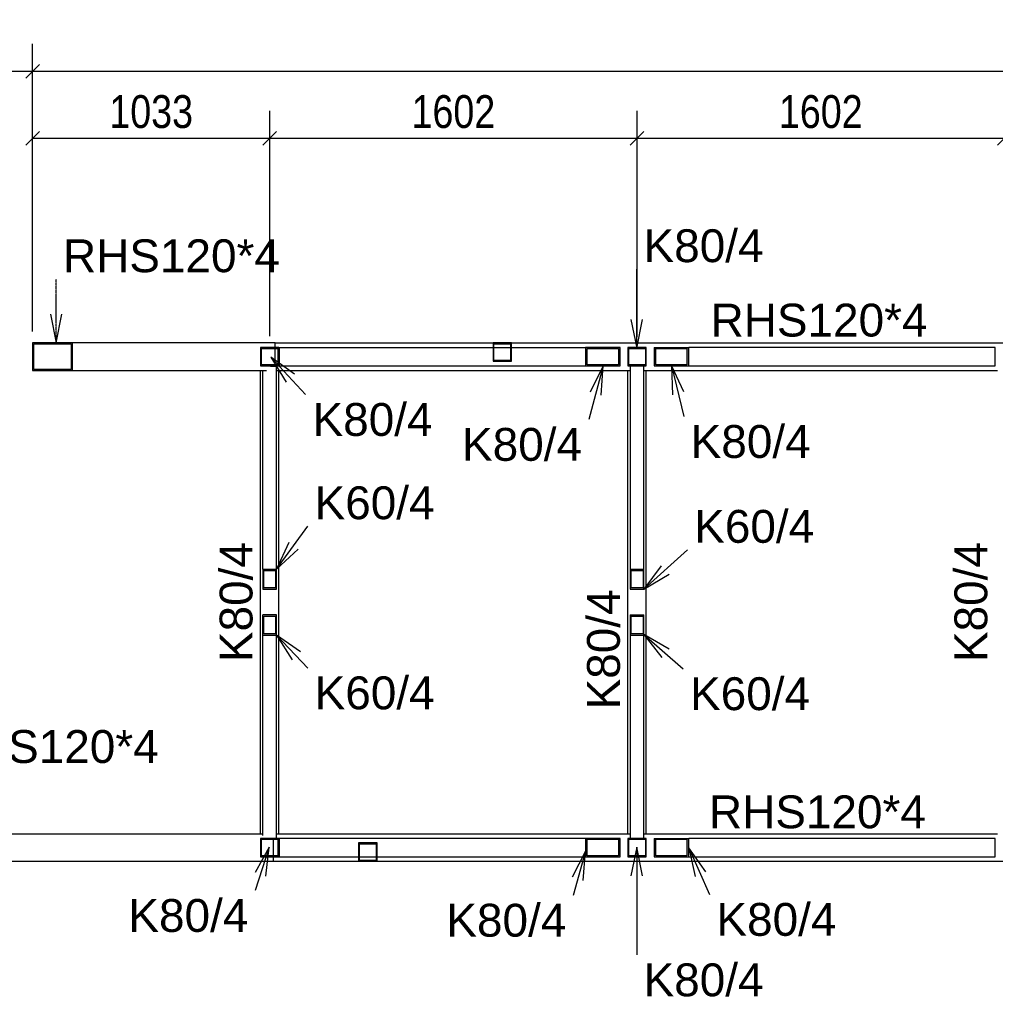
# Model space of a CAD drawing. Header units: millimetres. Extents: x -32861 to 254386, y 0 to 15445.
# Tile 53 of 67: x 191490 to 195743, y 1082 to 5375. Entities that reach past the tile are written whole.
import ezdxf

# ---------------------------------------------------------------- set-up
doc = ezdxf.new("R2010")
doc.units = ezdxf.units.MM
doc.linetypes.add('DXK_LINE_DOT4', pattern=[0.9408, 0.4704, -0.4704])
doc.styles.add('Arial', font='ARIAL.TTF', dxfattribs={"height": 0.2})
doc.styles.add('Arial Narrow', font='ARIALN.TTF', dxfattribs={"height": 0.2})

# ---------------------------------------------------------------- blocks, each defined once
blk = doc.blocks.new('Part-32003 - 31073')
h = blk.add_hatch(color=6)
h.paths.add_polyline_path([(194107.8, 1805.3), (193956.8, 1805.3), (193956.8, 1725.3), (194107.8, 1725.3)])
h.paths.add_polyline_path([(193964.4, 1729.3), (193964.4, 1801.3), (194100.3, 1801.3), (194100.3, 1729.3)])
at = {"color": 7}
for p, q in [((193956.8, 1805.3), (192621.2, 1805.3)), ((192621.2, 1805.3), (192621.2, 1725.3)), ((194107.8, 1805.3), (193956.8, 1805.3)), ((193956.8, 1805.3), (193956.8, 1725.3)), ((194107.8, 1725.3), (194107.8, 1805.3)), ((193964.4, 1729.3), (193964.4, 1801.3)), ((193964.4, 1801.3), (194100.3, 1801.3)), ((194100.3, 1801.3), (194100.3, 1729.3)), ((192621.2, 1725.3), (192968, 1725.3)), ((192972, 1725.3), (193044, 1725.3)), ((193048, 1725.3), (193956.8, 1725.3)), ((193956.8, 1725.3), (194107.8, 1725.3)), ((194100.3, 1729.3), (193964.4, 1729.3))]:
    blk.add_line(p, q, dxfattribs=at)
blk = doc.blocks.new('Part-31934 - 31073')
h = blk.add_hatch(color=6)
h.paths.add_polyline_path([(192610.2, 2779.4), (192550.2, 2779.4), (192550.2, 2691.5), (192610.2, 2691.5)])
h.paths.add_polyline_path([(192554.2, 2697.4), (192554.2, 2773.5), (192606.2, 2773.5), (192606.2, 2697.4)])
at = {"color": 7}
for p, q in [((192550.2, 2691.5), (192550.2, 2779.4)), ((192610.2, 2779.4), (192550.2, 2779.4)), ((192554.2, 2697.4), (192554.2, 2773.5)), ((192554.2, 2773.5), (192606.2, 2773.5)), ((192606.2, 2773.5), (192606.2, 2697.4)), ((192610.2, 2691.5), (192610.2, 2779.4)), ((192550.2, 1817), (192550.2, 2691.5)), ((192550.2, 2691.5), (192610.2, 2691.5)), ((192606.2, 2697.4), (192554.2, 2697.4)), ((192610.2, 1806.3), (192610.2, 2691.5)), ((192566.3, 1806.3), (192610.2, 1806.3))]:
    blk.add_line(p, q, dxfattribs=at)
blk = doc.blocks.new('Part-31538 - 31073')
h = blk.add_hatch(color=6)
h.paths.add_polyline_path([(194406.7, 3945.3), (194255.7, 3945.3), (194255.7, 3865.3), (194406.7, 3865.3)])
h.paths.add_polyline_path([(194263.2, 3869.3), (194263.2, 3941.3), (194399.2, 3941.3), (194399.2, 3869.3)])
at = {"color": 7}
for p, q in [((194255.7, 3945.3), (194406.7, 3945.3)), ((194255.7, 3945.3), (194255.7, 3865.3)), ((194263.2, 3869.3), (194263.2, 3941.3)), ((194263.2, 3941.3), (194399.2, 3941.3)), ((194399.2, 3941.3), (194399.2, 3869.3)), ((195742.3, 3945.3), (194406.7, 3945.3)), ((194406.7, 3865.3), (194406.7, 3945.3)), ((195742.3, 3865.3), (195742.3, 3945.3)), ((194255.7, 3865.3), (194406.7, 3865.3)), ((194399.2, 3869.3), (194263.2, 3869.3)), ((194406.7, 3865.3), (195742.3, 3865.3))]:
    blk.add_line(p, q, dxfattribs=at)
blk = doc.blocks.new('Part-31543 - 31073')
h = blk.add_hatch(color=6)
h.paths.add_polyline_path([(194107.8, 3945.3), (193956.8, 3945.3), (193956.8, 3865.3), (194107.8, 3865.3)])
h.paths.add_polyline_path([(193964.4, 3869.3), (193964.4, 3941.3), (194100.3, 3941.3), (194100.3, 3869.3)])
at = {"color": 7}
for p, q in [((192621.2, 3945.3), (193554, 3945.3)), ((192621.2, 3945.3), (192621.2, 3865.3)), ((193558, 3945.3), (193630, 3945.3)), ((193634, 3945.3), (193956.8, 3945.3)), ((194107.8, 3945.3), (193956.8, 3945.3)), ((193956.8, 3945.3), (193956.8, 3865.3)), ((193964.4, 3869.3), (193964.4, 3941.3)), ((193964.4, 3941.3), (194100.3, 3941.3)), ((194100.3, 3941.3), (194100.3, 3869.3)), ((194107.8, 3865.3), (194107.8, 3945.3)), ((192621.2, 3865.3), (193956.8, 3865.3)), ((193956.8, 3865.3), (194107.8, 3865.3)), ((194100.3, 3869.3), (193964.4, 3869.3))]:
    blk.add_line(p, q, dxfattribs=at)
blk = doc.blocks.new('Part-31662 - 31073')
at = {"color": 7}
for p, q in [((192604.4, 3945.3), (192604.4, 3965.3)), ((192604.4, 3965.3), (193554, 3965.3)), ((193634, 3965.3), (196986.5, 3965.3)), ((197117.2, 3965.3), (197284.2, 3965.3)), ((192604.4, 3869.3), (192604.4, 3941.3)), ((192604.4, 3864.3), (192604.4, 3865.3)), ((192610.2, 3845.3), (194151.8, 3845.3)), ((194211.8, 3845.3), (195753.3, 3845.3)), ((195813.3, 3845.3), (196986.5, 3845.3)), ((197117.2, 3845.3), (197284.2, 3845.3))]:
    blk.add_line(p, q, dxfattribs=at)
blk = doc.blocks.new('Part-52511 - 31073')
h = blk.add_hatch(color=6)
h.paths.add_polyline_path([(193634, 3965.3), (193554, 3965.3), (193554, 3885.3), (193634, 3885.3)])
h.paths.add_polyline_path([(193558, 3889.3), (193558, 3961.3), (193630, 3961.3), (193630, 3889.3)])
at = {"color": 7}
for p, q in [((193634, 3965.3), (193554, 3965.3)), ((193554, 3965.3), (193554, 3885.3)), ((193558, 3889.3), (193558, 3961.3)), ((193558, 3961.3), (193630, 3961.3)), ((193630, 3961.3), (193630, 3889.3)), ((193634, 3885.3), (193634, 3965.3)), ((193554, 3885.3), (193634, 3885.3)), ((193630, 3889.3), (193558, 3889.3))]:
    blk.add_line(p, q, dxfattribs=at)
blk = doc.blocks.new('Part-31738 - 31073')
at = {"color": 7}
for p, q in [((192597.4, 1805.3), (192597.4, 1806.3)), ((192610.2, 1825.3), (194151.8, 1825.3)), ((194211.8, 1825.3), (195753.3, 1825.3)), ((195813.3, 1825.3), (196986.5, 1825.3)), ((197117.2, 1825.3), (197284.2, 1825.3)), ((192597.4, 1729.3), (192597.4, 1801.3)), ((192597.4, 1705.3), (192597.4, 1725.3)), ((192597.4, 1705.3), (192968, 1705.3)), ((193048, 1705.3), (196986.5, 1705.3)), ((197117.2, 1705.3), (197284.2, 1705.3))]:
    blk.add_line(p, q, dxfattribs=at)
blk = doc.blocks.new('Part-31918 - 31073')
h = blk.add_hatch(color=6)
h.paths.add_polyline_path([(194211.8, 2779.4), (194151.8, 2779.4), (194151.8, 2691.5), (194211.8, 2691.5)])
h.paths.add_polyline_path([(194155.8, 2697.4), (194155.8, 2773.5), (194207.8, 2773.5), (194207.8, 2697.4)])
at = {"color": 7}
for p, q in [((194151.8, 2779.4), (194211.8, 2779.4)), ((194151.8, 2779.4), (194151.8, 2691.5)), ((194155.8, 2697.4), (194155.8, 2773.5)), ((194155.8, 2773.5), (194207.8, 2773.5)), ((194207.8, 2773.5), (194207.8, 2697.4)), ((194211.8, 2691.5), (194211.8, 2779.4)), ((194151.8, 2691.5), (194151.8, 1806.3)), ((194151.8, 2691.5), (194211.8, 2691.5)), ((194207.8, 2697.4), (194155.8, 2697.4)), ((194211.8, 1806.3), (194211.8, 2691.5)), ((194151.8, 1806.3), (194211.8, 1806.3))]:
    blk.add_line(p, q, dxfattribs=at)
blk = doc.blocks.new('Part-31923 - 31073')
h = blk.add_hatch(color=6)
h.paths.add_polyline_path([(194211.8, 2979.1), (194151.8, 2979.1), (194151.8, 2891.2), (194211.8, 2891.2)])
h.paths.add_polyline_path([(194155.8, 2897), (194155.8, 2973.2), (194207.8, 2973.2), (194207.8, 2897)])
at = {"color": 7}
for p, q in [((194211.8, 3864.3), (194151.8, 3864.3)), ((194151.8, 3864.3), (194151.8, 2979.1)), ((194211.8, 2979.1), (194211.8, 3864.3)), ((194151.8, 2979.1), (194211.8, 2979.1)), ((194151.8, 2979.1), (194151.8, 2891.2)), ((194155.8, 2897), (194155.8, 2973.2)), ((194155.8, 2973.2), (194207.8, 2973.2)), ((194207.8, 2973.2), (194207.8, 2897)), ((194211.8, 2891.2), (194211.8, 2979.1)), ((194151.8, 2891.2), (194211.8, 2891.2)), ((194207.8, 2897), (194155.8, 2897))]:
    blk.add_line(p, q, dxfattribs=at)
blk = doc.blocks.new('Part-32048 - 31073')
h = blk.add_hatch(color=6)
h.paths.add_polyline_path([(192620.2, 1805.3), (192540.2, 1805.3), (192540.2, 1725.3), (192620.2, 1725.3)])
h.paths.add_polyline_path([(192544.2, 1729.3), (192544.2, 1801.3), (192616.2, 1801.3), (192616.2, 1729.3)])
at = {"color": 7}
for p, q in [((192620.2, 1805.3), (192540.2, 1805.3)), ((192540.2, 1805.3), (192540.2, 1725.3)), ((192620.2, 1725.3), (192620.2, 1805.3)), ((192544.2, 1729.3), (192544.2, 1801.3)), ((192544.2, 1801.3), (192616.2, 1801.3)), ((192616.2, 1801.3), (192616.2, 1729.3)), ((192540.2, 1725.3), (192620.2, 1725.3)), ((192616.2, 1729.3), (192544.2, 1729.3))]:
    blk.add_line(p, q, dxfattribs=at)
blk = doc.blocks.new('Part-31939 - 31073')
h = blk.add_hatch(color=6)
h.paths.add_polyline_path([(192610.2, 2979.1), (192550.2, 2979.1), (192550.2, 2891.2), (192610.2, 2891.2)])
h.paths.add_polyline_path([(192554.2, 2897), (192554.2, 2973.2), (192606.2, 2973.2), (192606.2, 2897)])
at = {"color": 7}
for p, q in [((192584.1, 3864.3), (192610.2, 3864.3)), ((192610.2, 2979.1), (192610.2, 3864.3)), ((192550.2, 2979.1), (192550.2, 3845.3)), ((192550.2, 2979.1), (192610.2, 2979.1)), ((192550.2, 2979.1), (192550.2, 2891.2)), ((192554.2, 2897), (192554.2, 2973.2)), ((192554.2, 2973.2), (192606.2, 2973.2)), ((192606.2, 2973.2), (192606.2, 2897)), ((192610.2, 2891.2), (192610.2, 2979.1)), ((192550.2, 2891.2), (192610.2, 2891.2)), ((192606.2, 2897), (192554.2, 2897))]:
    blk.add_line(p, q, dxfattribs=at)
blk = doc.blocks.new('Part-31969 - 31073')
h = blk.add_hatch(color=6)
h.paths.add_polyline_path([(194221.8, 3945.3), (194141.8, 3945.3), (194141.8, 3865.3), (194221.8, 3865.3)])
h.paths.add_polyline_path([(194145.8, 3869.3), (194145.8, 3941.3), (194217.8, 3941.3), (194217.8, 3869.3)])
at = {"color": 7}
for p, q in [((194221.8, 3945.3), (194141.8, 3945.3)), ((194141.8, 3945.3), (194141.8, 3865.3)), ((194145.8, 3869.3), (194145.8, 3941.3)), ((194145.8, 3941.3), (194217.8, 3941.3)), ((194217.8, 3941.3), (194217.8, 3869.3)), ((194221.8, 3865.3), (194221.8, 3945.3)), ((194141.8, 3865.3), (194221.8, 3865.3)), ((194217.8, 3869.3), (194145.8, 3869.3))]:
    blk.add_line(p, q, dxfattribs=at)
blk = doc.blocks.new('Part-31982 - 31073')
h = blk.add_hatch(color=6)
h.paths.add_polyline_path([(191720.3, 3965.3), (191546.9, 3965.3), (191546.9, 3845.3), (191720.3, 3845.3)])
h.paths.add_polyline_path([(191552.6, 3849.3), (191552.6, 3961.3), (191714.6, 3961.3), (191714.6, 3849.3)])
at = {"color": 7}
for p, q in [((191720.3, 3965.3), (191546.9, 3965.3)), ((191546.9, 3965.3), (191546.9, 3845.3)), ((191552.6, 3849.3), (191552.6, 3961.3)), ((191552.6, 3961.3), (191714.6, 3961.3)), ((191714.6, 3961.3), (191714.6, 3849.3)), ((192604.4, 3965.3), (191720.3, 3965.3)), ((191720.3, 3845.3), (191720.3, 3965.3)), ((192604.4, 3945.3), (192604.4, 3965.3)), ((192604.4, 3869.3), (192604.4, 3941.3)), ((192604.4, 3864.3), (192604.4, 3865.3)), ((191546.9, 3845.3), (191720.3, 3845.3)), ((191714.6, 3849.3), (191552.6, 3849.3)), ((191720.3, 3845.3), (192565.6, 3845.3))]:
    blk.add_line(p, q, dxfattribs=at)
blk = doc.blocks.new('Part-32008 - 31073')
h = blk.add_hatch(color=6)
h.paths.add_polyline_path([(191241.4, 1825.3), (191014.9, 1825.3), (191014.9, 1705.3), (191241.4, 1705.3)])
h.paths.add_polyline_path([(191022.4, 1709.3), (191022.4, 1821.3), (191233.9, 1821.3), (191233.9, 1709.3)])
at = {"color": 7}
for p, q in [((191241.4, 1825.3), (191014.9, 1825.3)), ((191014.9, 1825.3), (191014.9, 1705.3)), ((191022.4, 1709.3), (191022.4, 1821.3)), ((191022.4, 1821.3), (191233.9, 1821.3)), ((191233.9, 1821.3), (191233.9, 1709.3)), ((191241.4, 1825.3), (192550.2, 1825.3)), ((191241.4, 1705.3), (191241.4, 1825.3)), ((192597.4, 1805.3), (192597.4, 1806.3)), ((192597.4, 1729.3), (192597.4, 1801.3)), ((192597.4, 1705.3), (192597.4, 1725.3)), ((191014.9, 1705.3), (191241.4, 1705.3)), ((191233.9, 1709.3), (191022.4, 1709.3)), ((191241.4, 1705.3), (192597.4, 1705.3))]:
    blk.add_line(p, q, dxfattribs=at)
blk = doc.blocks.new('Part-32020 - 31073')
h = blk.add_hatch(color=6)
h.paths.add_polyline_path([(192620.2, 3945.3), (192540.2, 3945.3), (192540.2, 3865.3), (192620.2, 3865.3)])
h.paths.add_polyline_path([(192544.2, 3869.3), (192544.2, 3941.3), (192616.2, 3941.3), (192616.2, 3869.3)])
at = {"color": 7}
for p, q in [((192620.2, 3945.3), (192540.2, 3945.3)), ((192540.2, 3945.3), (192540.2, 3865.3)), ((192544.2, 3869.3), (192544.2, 3941.3)), ((192544.2, 3941.3), (192616.2, 3941.3)), ((192616.2, 3941.3), (192616.2, 3869.3)), ((192620.2, 3865.3), (192620.2, 3945.3)), ((192540.2, 3865.3), (192620.2, 3865.3)), ((192616.2, 3869.3), (192544.2, 3869.3))]:
    blk.add_line(p, q, dxfattribs=at)
blk = doc.blocks.new('Part-32043 - 31073')
at = {"color": 7}
for p, q in [((192540.2, 1825.3), (192540.2, 3845.3)), ((192620.2, 1825.3), (192620.2, 3845.3))]:
    blk.add_line(p, q, dxfattribs=at)
blk = doc.blocks.new('Part-32057 - 31073')
h = blk.add_hatch(color=6)
h.paths.add_polyline_path([(194406.7, 1805.3), (194255.7, 1805.3), (194255.7, 1725.3), (194406.7, 1725.3)])
h.paths.add_polyline_path([(194263.2, 1729.3), (194263.2, 1801.3), (194399.2, 1801.3), (194399.2, 1729.3)])
at = {"color": 7}
for p, q in [((194255.7, 1805.3), (194406.7, 1805.3)), ((194255.7, 1805.3), (194255.7, 1725.3)), ((195742.3, 1805.3), (194406.7, 1805.3)), ((194406.7, 1725.3), (194406.7, 1805.3)), ((195742.3, 1725.3), (195742.3, 1805.3)), ((194263.2, 1729.3), (194263.2, 1801.3)), ((194263.2, 1801.3), (194399.2, 1801.3)), ((194399.2, 1801.3), (194399.2, 1729.3)), ((194255.7, 1725.3), (194406.7, 1725.3)), ((194399.2, 1729.3), (194263.2, 1729.3)), ((194406.7, 1725.3), (195742.3, 1725.3))]:
    blk.add_line(p, q, dxfattribs=at)
blk = doc.blocks.new('Part-32071 - 31073')
h = blk.add_hatch(color=6)
h.paths.add_polyline_path([(194221.8, 1805.3), (194141.8, 1805.3), (194141.8, 1725.3), (194221.8, 1725.3)])
h.paths.add_polyline_path([(194145.8, 1729.3), (194145.8, 1801.3), (194217.8, 1801.3), (194217.8, 1729.3)])
at = {"color": 7}
for p, q in [((194221.8, 1805.3), (194141.8, 1805.3)), ((194141.8, 1805.3), (194141.8, 1725.3)), ((194221.8, 1725.3), (194221.8, 1805.3)), ((194145.8, 1729.3), (194145.8, 1801.3)), ((194145.8, 1801.3), (194217.8, 1801.3)), ((194217.8, 1801.3), (194217.8, 1729.3)), ((194141.8, 1725.3), (194221.8, 1725.3)), ((194217.8, 1729.3), (194145.8, 1729.3))]:
    blk.add_line(p, q, dxfattribs=at)
blk = doc.blocks.new('Part-52508 - 31073')
h = blk.add_hatch(color=6)
h.paths.add_polyline_path([(193048, 1785.3), (192968, 1785.3), (192968, 1705.3), (193048, 1705.3)])
h.paths.add_polyline_path([(192972, 1709.3), (192972, 1781.3), (193044, 1781.3), (193044, 1709.3)])
at = {"color": 7}
for p, q in [((193048, 1785.3), (192968, 1785.3)), ((192968, 1785.3), (192968, 1705.3)), ((192972, 1709.3), (192972, 1781.3)), ((192972, 1781.3), (193044, 1781.3)), ((193044, 1781.3), (193044, 1709.3)), ((193048, 1705.3), (193048, 1785.3)), ((192968, 1705.3), (193048, 1705.3)), ((193044, 1709.3), (192972, 1709.3))]:
    blk.add_line(p, q, dxfattribs=at)
blk = doc.blocks.new('Part-32131 - 31073')
at = {"color": 7}
for p, q in [((194141.8, 1825.3), (194141.8, 3845.3)), ((194221.8, 1825.3), (194221.8, 3845.3))]:
    blk.add_line(p, q, dxfattribs=at)
blk = doc.blocks.new('StraightDimension-32371 - 31073')
at = {"color": 174}
for p, q in [((191546.9, 4015.3), (191546.9, 5269.8)), ((191576.9, 5179.8), (191516.9, 5119.8)), ((191546.9, 5149.8), (210180.3, 5149.8))]:
    blk.add_line(p, q, dxfattribs=at)
blk = doc.blocks.new('StraightDimension-52641 - 31073')
at = {"color": 174}
for p, q in [((191546.9, 4015.3), (191546.9, 4977.7)), ((192580.2, 3995.3), (192580.2, 4977.7)), ((191576.9, 4887.7), (191516.9, 4827.7)), ((191546.9, 4857.7), (192580.2, 4857.7)), ((192550.2, 4827.7), (192610.2, 4887.7))]:
    blk.add_line(p, q, dxfattribs=at)
at = {"color": 30, "style": 'Arial Narrow'}
blk.add_text('1033', height=143.16, dxfattribs=at).set_placement((191881.2, 4902.7))
blk = doc.blocks.new('StraightDimension-32370 - 31073')
at = {"color": 174}
for p, q in [((191014.9, 1875.3), (191014.9, 5269.8)), ((191546.9, 4015.3), (191546.9, 5269.8)), ((191044.9, 5179.8), (190984.9, 5119.8)), ((191516.9, 5119.8), (191576.9, 5179.8)), ((191014.9, 5149.8), (191546.9, 5149.8))]:
    blk.add_line(p, q, dxfattribs=at)
at = {"color": 30, "style": 'Arial Narrow'}
blk.add_text('532', height=143.16, dxfattribs=at).set_placement((191144.1, 5194.8))
blk = doc.blocks.new('StraightDimension-52639 - 31073')
at = {"color": 174}
for p, q in [((194181.8, 3991.3), (194181.8, 4977.7)), ((195783.3, 3991.3), (195783.3, 4977.7)), ((194211.8, 4887.7), (194151.8, 4827.7)), ((194181.8, 4857.7), (195783.3, 4857.7)), ((195753.3, 4827.7), (195813.3, 4887.7))]:
    blk.add_line(p, q, dxfattribs=at)
at = {"color": 30, "style": 'Arial Narrow'}
blk.add_text('1602', height=143.16, dxfattribs=at).set_placement((194800.1, 4902.7))
blk = doc.blocks.new('StraightDimension-52640 - 31073')
at = {"color": 174}
for p, q in [((192580.2, 3995.3), (192580.2, 4977.7)), ((194181.8, 3991.3), (194181.8, 4977.7)), ((192610.2, 4887.7), (192550.2, 4827.7)), ((192580.2, 4857.7), (194181.8, 4857.7)), ((194151.8, 4827.7), (194211.8, 4887.7))]:
    blk.add_line(p, q, dxfattribs=at)
at = {"color": 30, "style": 'Arial Narrow'}
blk.add_text('1602', height=143.16, dxfattribs=at).set_placement((193198.6, 4902.7))
blk = doc.blocks.new('Mark-32141 - 31073')
at = {"color": 30, "style": 'Arial'}
blk.add_text('K80/4', height=143.26, rotation=90.0002, dxfattribs=at).set_placement((195708.3, 2573.9))
blk = doc.blocks.new('Mark-32053 - 31073')
at = {"color": 136}
for p, q in [((194406.7, 1763.2), (194497.7, 1560.2)), ((194406.7, 1763.2), (194435, 1638.9)), ((194480.7, 1659.3), (194406.7, 1763.2))]:
    blk.add_line(p, q, dxfattribs=at)
at = {"color": 30, "style": 'Arial'}
blk.add_text('K80/4', height=143.26, dxfattribs=at).set_placement((194527.7, 1380.2))
blk = doc.blocks.new('Mark-32067 - 31073')
at = {"color": 136}
for p, q in [((194180, 1767), (194155, 1642)), ((194180, 1767), (194180, 1296.6)), ((194205, 1642), (194180, 1767))]:
    blk.add_line(p, q, dxfattribs=at)
at = {"color": 30, "style": 'Arial'}
blk.add_text('K80/4', height=143.26, dxfattribs=at).set_placement((194210, 1116.6))
blk = doc.blocks.new('Mark-31534 - 31073')
at = {"color": 136}
for p, q in [((194331.2, 3867.2), (194385.4, 3644)), ((194331.2, 3867.2), (194336.4, 3739.8)), ((194385, 3751.6), (194331.2, 3867.2))]:
    blk.add_line(p, q, dxfattribs=at)
at = {"color": 30, "style": 'Arial'}
blk.add_text('K80/4', height=143.26, dxfattribs=at).set_placement((194415.4, 3464))
blk = doc.blocks.new('Mark-31539 - 31073')
at = {"color": 136}
for p, q in [((194033.3, 3865.3), (193971.6, 3631.4)), ((194033.3, 3865.3), (193977.2, 3750.8)), ((194025.6, 3738), (194033.3, 3865.3))]:
    blk.add_line(p, q, dxfattribs=at)
at = {"color": 30, "style": 'Arial'}
blk.add_text('K80/4', height=143.26, dxfattribs=at).set_placement((193418.8, 3451.4))
blk = doc.blocks.new('Mark-31660 - 31073')
at = {"color": 30, "style": 'Arial'}
blk.add_text('RHS120*4', height=143.26, dxfattribs=at).set_placement((194502.2, 3993.3))
blk = doc.blocks.new('Mark-31736 - 31073')
at = {"color": 30, "style": 'Arial'}
blk.add_text('RHS120*4', height=143.26, dxfattribs=at).set_placement((194495.2, 1849.2))
blk = doc.blocks.new('Mark-32129 - 31073')
at = {"color": 30, "style": 'Arial'}
blk.add_text('K80/4', height=143.26, rotation=90.0002, dxfattribs=at).set_placement((194106.8, 2367.5))
blk = doc.blocks.new('Mark-32004 - 31073')
at = {"color": 136}
for p, q in [((191120.9, 1825.3), (191120.9, 2104)), ((191095.9, 1950.3), (191120.9, 1825.3)), ((191120.9, 1825.3), (191145.9, 1950.3))]:
    blk.add_line(p, q, dxfattribs=at)
at = {"color": 30, "style": 'Arial'}
blk.add_text('RHS120*4', height=143.26, dxfattribs=at).set_placement((191150.9, 2134))
blk = doc.blocks.new('Mark-31914 - 31073')
at = {"color": 136}
for p, q in [((194211.8, 2694.4), (194382.8, 2544.3)), ((194211.8, 2694.4), (194289.2, 2593.2)), ((194322.2, 2630.7), (194211.8, 2694.4))]:
    blk.add_line(p, q, dxfattribs=at)
at = {"color": 30, "style": 'Arial'}
blk.add_text('K60/4', height=143.26, dxfattribs=at).set_placement((194412.8, 2364.3))
blk = doc.blocks.new('Mark-31919 - 31073')
at = {"color": 136}
for p, q in [((194211.8, 2891.2), (194400.8, 3063.9)), ((194287.2, 2994), (194211.8, 2891.2)), ((194211.8, 2891.2), (194320.9, 2957))]:
    blk.add_line(p, q, dxfattribs=at)
at = {"color": 30, "style": 'Arial'}
blk.add_text('K60/4', height=143.26, dxfattribs=at).set_placement((194430.8, 3093.9))
blk = doc.blocks.new('Mark-31930 - 31073')
at = {"color": 136}
for p, q in [((192610.2, 2691.5), (192746.3, 2548)), ((192610.2, 2691.5), (192678.1, 2583.6)), ((192714.4, 2618), (192610.2, 2691.5))]:
    blk.add_line(p, q, dxfattribs=at)
at = {"color": 30, "style": 'Arial'}
blk.add_text('K60/4', height=143.26, dxfattribs=at).set_placement((192776.3, 2368))
blk = doc.blocks.new('Mark-31935 - 31073')
at = {"color": 136}
for p, q in [((192610.2, 2979.1), (192745.9, 3166.7)), ((192663.2, 3095), (192610.2, 2979.1)), ((192610.2, 2979.1), (192703.7, 3065.7))]:
    blk.add_line(p, q, dxfattribs=at)
at = {"color": 30, "style": 'Arial'}
blk.add_text('K60/4', height=143.26, dxfattribs=at).set_placement((192775.9, 3196.7))
blk = doc.blocks.new('Mark-31965 - 31073')
at = {"color": 136}
for p, q in [((194180, 3943), (194180, 4287.6)), ((194155, 4068), (194180, 3943)), ((194180, 3943), (194205, 4068))]:
    blk.add_line(p, q, dxfattribs=at)
at = {"color": 30, "style": 'Arial'}
blk.add_text('K80/4', height=143.26, dxfattribs=at).set_placement((194210, 4317.6))
blk = doc.blocks.new('Mark-31978 - 31073')
at = {"color": 136, "linetype": 'DXK_LINE_DOT4'}
blk.add_line((191649.3, 3965.3), (191649.3, 4243.8), dxfattribs=at)
at = {"color": 136}
for p, q in [((191624.3, 4090.3), (191649.3, 3965.3)), ((191649.3, 3965.3), (191674.3, 4090.3))]:
    blk.add_line(p, q, dxfattribs=at)
at = {"color": 30, "style": 'Arial'}
blk.add_text('RHS120*4', height=143.26, dxfattribs=at).set_placement((191679.3, 4273.8))
blk = doc.blocks.new('Mark-31999 - 31073')
at = {"color": 136}
for p, q in [((193956.8, 1749), (193899.1, 1635.3)), ((193956.8, 1749), (193903.1, 1556.6)), ((193947.3, 1621.9), (193956.8, 1749))]:
    blk.add_line(p, q, dxfattribs=at)
at = {"color": 30, "style": 'Arial'}
blk.add_text('K80/4', height=143.26, dxfattribs=at).set_placement((193350.3, 1376.6))
blk = doc.blocks.new('Mark-32016 - 31073')
at = {"color": 136}
for p, q in [((192585, 3903), (192737, 3740)), ((192585, 3903), (192651.9, 3794.6)), ((192688.5, 3828.7), (192585, 3903))]:
    blk.add_line(p, q, dxfattribs=at)
at = {"color": 30, "style": 'Arial'}
blk.add_text('K80/4', height=143.26, dxfattribs=at).set_placement((192767, 3560))
blk = doc.blocks.new('Mark-32041 - 31073')
at = {"color": 30, "style": 'Arial'}
blk.add_text('K80/4', height=143.26, rotation=90.0002, dxfattribs=at).set_placement((192505.2, 2573.9))
blk = doc.blocks.new('Mark-32044 - 31073')
at = {"color": 136}
for p, q in [((192578.5, 1767), (192516.2, 1655.8)), ((192578.5, 1767), (192517, 1577.3)), ((192563.8, 1640.4), (192578.5, 1767))]:
    blk.add_line(p, q, dxfattribs=at)
at = {"color": 30, "style": 'Arial'}
blk.add_text('K80/4', height=143.26, dxfattribs=at).set_placement((191964.2, 1397.3))

msp = doc.modelspace()

# ---------------------------------------------------------------- block references
for name in ['StraightDimension-32370 - 31073', 'StraightDimension-32371 - 31073', 'StraightDimension-52641 - 31073', 'StraightDimension-52640 - 31073', 'StraightDimension-52639 - 31073', 'Mark-31965 - 31073', 'Mark-31978 - 31073', 'Mark-31660 - 31073', 'Part-31982 - 31073', 'Part-31662 - 31073', 'Part-52511 - 31073', 'Part-32020 - 31073', 'Part-31543 - 31073', 'Part-31969 - 31073', 'Part-31538 - 31073', 'Part-31939 - 31073', 'Mark-32016 - 31073', 'Mark-31539 - 31073', 'Part-31923 - 31073', 'Mark-31534 - 31073', 'Part-32043 - 31073', 'Part-32131 - 31073', 'Mark-31935 - 31073', 'Mark-31919 - 31073', 'Mark-32041 - 31073', 'Mark-32141 - 31073', 'Mark-32129 - 31073', 'Part-31934 - 31073', 'Part-31918 - 31073', 'Mark-31930 - 31073', 'Mark-31914 - 31073', 'Mark-32004 - 31073', 'Mark-31736 - 31073', 'Part-32008 - 31073', 'Part-32048 - 31073', 'Part-31738 - 31073', 'Part-32003 - 31073', 'Part-32071 - 31073', 'Part-32057 - 31073', 'Mark-32044 - 31073', 'Part-52508 - 31073', 'Mark-32067 - 31073', 'Mark-32053 - 31073', 'Mark-31999 - 31073']:
    msp.add_blockref(name, (0, 0))

doc.saveas('drawing.dxf')
